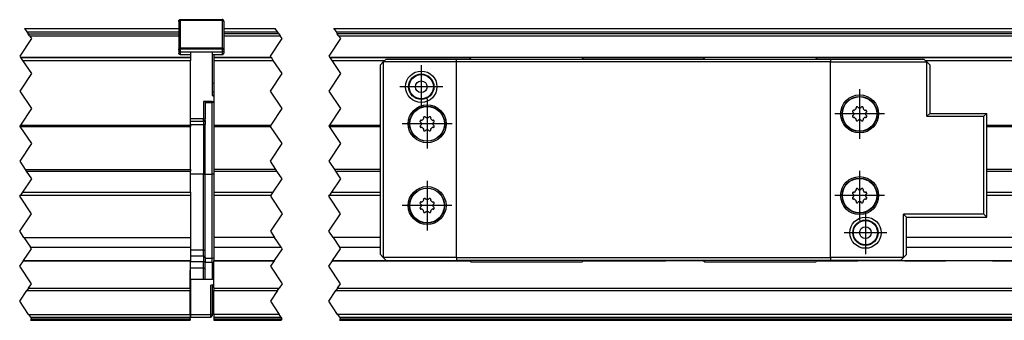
# Model space of a CAD drawing. Header units: inches. Extents: x -381 to 20045, y -418 to 176.
# Tile 12 of 38: x 126 to 295, y -16 to 35. Entities that reach past the tile are written whole.
import ezdxf

# ---------------------------------------------------------------- set-up
doc = ezdxf.new("R2010")
doc.units = ezdxf.units.IN
doc.linetypes.add('DASHED', pattern=[15, 7, -8])
doc.linetypes.add('DOT_CENTER', pattern=[14, 12, -1, 0, -1])
doc.layers.add('1', color=7, linetype='Continuous')

# ---------------------------------------------------------------- blocks, each defined once
blk = doc.blocks.new('CABEZA_2__37', base_point=(187.8, -6.02))
at = {"color": 7, "linetype": 'Continuous'}
for p, q in [((188.3, 28.23), (188.8, 28.73)), ((188.8, 28.73), (200.81, 28.73)), ((200.81, 28.23), (200.81, 28.73)), ((200.81, 28.73), (264.8, 28.73)), ((203.31, 28.98), (203.06, 28.73)), ((222.31, 28.98), (203.31, 28.98)), ((222.56, 28.73), (222.31, 28.98)), ((243.31, 28.98), (243.06, 28.73)), ((262.31, 28.98), (243.31, 28.98)), ((262.56, 28.73), (262.31, 28.98)), ((264.8, 28.73), (264.8, 28.23)), ((264.8, 28.73), (280.81, 28.73)), ((280.81, 28.73), (281.31, 28.23)), ((187.8, 27.73), (188.3, 28.23)), ((187.8, -4.77), (187.8, 27.73)), ((200.81, 28.23), (188.3, 28.23)), ((188.3, 28.23), (188.3, -5.27)), ((264.8, 28.23), (200.81, 28.23)), ((200.81, -5.27), (200.81, 28.23)), ((264.8, 28.23), (281.31, 28.23)), ((264.8, -5.27), (264.8, 28.23)), ((281.81, 27.73), (281.31, 28.23)), ((281.31, 18.91), (281.31, 28.23)), ((281.81, 27.73), (281.81, 19.41)), ((269.2, 20.42), (269.19, 20.35)), ((269.22, 20.25), (269.19, 20.35)), ((269.19, 20.18), (269.21, 20.22)), ((269.21, 20.45), (269.2, 20.42)), ((269.22, 20.47), (269.21, 20.45)), ((269.21, 20.22), (269.22, 20.23)), ((269.23, 20.48), (269.22, 20.47)), ((269.22, 20.23), (269.22, 20.25)), ((269.25, 20.5), (269.23, 20.48)), ((269.28, 20.52), (269.25, 20.5)), ((269.36, 20.55), (269.33, 20.54)), ((269.39, 20.55), (269.36, 20.55)), ((269.43, 20.54), (269.39, 20.55)), ((269.45, 20.54), (269.43, 20.54)), ((269.46, 20.53), (269.45, 20.54)), ((269.52, 20.48), (269.46, 20.53)), ((269.52, 20.48), (269.57, 20.4)), ((269.57, 20.4), (269.64, 20.36)), ((269.97, 20.36), (270.04, 20.4)), ((270.04, 20.4), (270.09, 20.48)), ((270.15, 20.53), (270.09, 20.48)), ((270.16, 20.54), (270.15, 20.53)), ((270.17, 20.54), (270.16, 20.54)), ((270.2, 20.55), (270.17, 20.54)), ((270.22, 20.55), (270.2, 20.55)), ((270.24, 20.55), (270.22, 20.55)), ((270.27, 20.54), (270.24, 20.55)), ((270.35, 20.5), (270.33, 20.52)), ((270.37, 20.48), (270.35, 20.5)), ((270.4, 20.46), (270.37, 20.48)), ((270.42, 20.35), (270.39, 20.25)), ((270.39, 20.25), (270.39, 20.23)), ((270.39, 20.23), (270.39, 20.22)), ((270.39, 20.22), (270.42, 20.18)), ((270.41, 20.44), (270.4, 20.46)), ((270.41, 20.42), (270.41, 20.44)), ((270.42, 20.35), (270.41, 20.42)), ((195.2, 18.72), (195.19, 18.65)), ((195.22, 18.55), (195.19, 18.65)), ((195.21, 18.75), (195.2, 18.72)), ((195.22, 18.77), (195.21, 18.75)), ((195.23, 18.78), (195.22, 18.77)), ((195.22, 18.53), (195.22, 18.55)), ((195.22, 18.52), (195.22, 18.53)), ((195.25, 18.8), (195.23, 18.78)), ((195.28, 18.82), (195.25, 18.8)), ((195.36, 18.85), (195.34, 18.84)), ((195.39, 18.85), (195.36, 18.85)), ((195.43, 18.84), (195.39, 18.85)), ((195.45, 18.84), (195.43, 18.84)), ((195.46, 18.83), (195.45, 18.84)), ((195.52, 18.78), (195.46, 18.83)), ((195.52, 18.78), (195.57, 18.7)), ((195.57, 18.7), (195.64, 18.66)), ((195.97, 18.66), (196.04, 18.7)), ((196.04, 18.7), (196.09, 18.78)), ((196.15, 18.83), (196.09, 18.78)), ((196.16, 18.84), (196.15, 18.83)), ((196.17, 18.84), (196.16, 18.84)), ((196.2, 18.85), (196.17, 18.84)), ((196.22, 18.85), (196.2, 18.85)), ((196.24, 18.85), (196.22, 18.85)), ((196.28, 18.84), (196.24, 18.85)), ((196.35, 18.8), (196.33, 18.82)), ((196.38, 18.78), (196.35, 18.8)), ((196.4, 18.76), (196.38, 18.78)), ((196.42, 18.65), (196.39, 18.55)), ((196.39, 18.55), (196.39, 18.53)), ((196.39, 18.53), (196.39, 18.52)), ((196.41, 18.74), (196.4, 18.76)), ((196.41, 18.72), (196.41, 18.74)), ((196.42, 18.65), (196.41, 18.72)), ((268.59, 19.8), (268.58, 19.76)), ((268.58, 19.76), (268.58, 19.74)), ((268.58, 19.74), (268.58, 19.72)), ((268.58, 19.72), (268.59, 19.7)), ((268.59, 18.95), (268.58, 18.91)), ((268.58, 18.91), (268.58, 18.88)), ((268.58, 18.88), (268.59, 18.86)), ((268.59, 19.7), (268.59, 19.68)), ((268.59, 19.68), (268.6, 19.67)), ((268.6, 18.98), (268.59, 18.97)), ((268.59, 18.97), (268.59, 18.95)), ((268.6, 19.67), (268.65, 19.62)), ((268.65, 19.04), (268.6, 18.98)), ((268.63, 19.88), (268.62, 19.85)), ((268.62, 18.8), (268.64, 18.77)), ((268.65, 19.9), (268.63, 19.88)), ((268.64, 18.77), (268.65, 18.76)), ((268.68, 19.92), (268.65, 19.9)), ((268.74, 19.56), (268.65, 19.62)), ((268.65, 19.04), (268.74, 19.09)), ((268.65, 18.76), (268.66, 18.74)), ((268.66, 18.74), (268.69, 18.73)), ((268.69, 19.93), (268.68, 19.92)), ((268.71, 19.94), (268.69, 19.93)), ((268.69, 18.73), (268.71, 18.72)), ((268.78, 19.94), (268.71, 19.94)), ((268.71, 18.72), (268.78, 18.72)), ((268.77, 19.5), (268.74, 19.56)), ((268.74, 19.09), (268.77, 19.15)), ((268.77, 19.49), (268.77, 19.5)), ((268.77, 19.15), (268.77, 19.16)), ((268.78, 19.94), (268.88, 19.92)), ((268.88, 18.74), (268.78, 18.72)), ((268.88, 19.92), (268.95, 19.94)), ((268.95, 18.71), (268.88, 18.74)), ((270.65, 19.94), (270.73, 19.92)), ((270.73, 18.74), (270.65, 18.71)), ((270.73, 19.92), (270.82, 19.94)), ((270.82, 18.72), (270.73, 18.74)), ((270.9, 19.93), (270.82, 19.94)), ((270.82, 18.72), (270.9, 18.72)), ((270.87, 19.56), (270.84, 19.5)), ((270.84, 19.5), (270.84, 19.49)), ((270.84, 19.16), (270.84, 19.15)), ((270.84, 19.15), (270.87, 19.09)), ((270.96, 19.62), (270.87, 19.56)), ((270.87, 19.09), (270.96, 19.04)), ((270.92, 19.93), (270.9, 19.93)), ((270.9, 18.72), (270.91, 18.72)), ((270.91, 18.72), (270.93, 18.73)), ((270.95, 19.91), (270.92, 19.93)), ((270.93, 18.73), (270.96, 18.76)), ((270.96, 19.9), (270.95, 19.91)), ((270.97, 19.89), (270.96, 19.9)), ((270.96, 19.62), (271.01, 19.67)), ((271.01, 18.98), (270.96, 19.04)), ((270.96, 18.76), (270.98, 18.78)), ((270.99, 19.85), (270.97, 19.89)), ((270.98, 18.78), (270.99, 18.8)), ((271.01, 19.67), (271.02, 19.68)), ((271.02, 18.97), (271.01, 18.98)), ((271.02, 19.77), (271.02, 19.8)), ((271.03, 19.74), (271.02, 19.77)), ((271.02, 19.7), (271.03, 19.74)), ((271.02, 19.68), (271.02, 19.7)), ((271.02, 18.96), (271.02, 18.97)), ((271.02, 18.93), (271.02, 18.96)), ((271.03, 18.91), (271.02, 18.93)), ((271.02, 18.86), (271.03, 18.89)), ((271.03, 18.89), (271.03, 18.91)), ((281.81, 19.41), (281.31, 18.91)), ((281.31, 18.91), (291.05, 18.91)), ((281.81, 19.41), (291.55, 19.41)), ((291.55, 19.41), (291.05, 18.91)), ((291.05, 2.14), (291.05, 18.91)), ((291.55, 1.64), (291.55, 19.41)), ((194.59, 18.1), (194.58, 18.06)), ((194.58, 18.06), (194.58, 18.04)), ((194.58, 18.04), (194.58, 18.02)), ((194.58, 18.02), (194.59, 17.99)), ((194.59, 17.25), (194.58, 17.21)), ((194.58, 17.21), (194.59, 17.18)), ((194.59, 17.99), (194.59, 17.98)), ((194.59, 17.98), (194.6, 17.97)), ((194.6, 17.28), (194.59, 17.27)), ((194.59, 17.27), (194.59, 17.25)), ((194.59, 17.18), (194.59, 17.16)), ((194.6, 17.97), (194.65, 17.92)), ((194.65, 17.34), (194.6, 17.28)), ((194.63, 18.18), (194.62, 18.15)), ((194.62, 17.1), (194.64, 17.07)), ((194.65, 18.2), (194.63, 18.18)), ((194.64, 17.07), (194.65, 17.06)), ((194.68, 18.22), (194.65, 18.2)), ((194.74, 17.86), (194.65, 17.92)), ((194.65, 17.34), (194.74, 17.39)), ((194.65, 17.06), (194.66, 17.04)), ((194.66, 17.04), (194.69, 17.03)), ((194.7, 18.23), (194.68, 18.22)), ((194.69, 17.03), (194.71, 17.02)), ((194.71, 18.24), (194.7, 18.23)), ((194.79, 18.24), (194.71, 18.24)), ((194.71, 17.02), (194.79, 17.02)), ((194.77, 17.8), (194.74, 17.86)), ((194.74, 17.39), (194.77, 17.45)), ((194.77, 17.79), (194.77, 17.8)), ((194.77, 17.45), (194.77, 17.46)), ((194.79, 18.24), (194.88, 18.22)), ((194.88, 17.04), (194.79, 17.02)), ((194.88, 18.22), (194.96, 18.24)), ((194.96, 17.01), (194.88, 17.04)), ((195.19, 18.48), (195.22, 18.52)), ((196.39, 18.52), (196.42, 18.48)), ((196.66, 18.24), (196.73, 18.22)), ((196.73, 17.04), (196.66, 17.01)), ((196.73, 18.22), (196.82, 18.24)), ((196.82, 17.02), (196.73, 17.04)), ((196.9, 18.23), (196.82, 18.24)), ((196.82, 17.02), (196.9, 17.02)), ((196.87, 17.86), (196.84, 17.8)), ((196.84, 17.8), (196.84, 17.79)), ((196.84, 17.46), (196.84, 17.45)), ((196.84, 17.45), (196.87, 17.39)), ((196.96, 17.92), (196.87, 17.86)), ((196.87, 17.39), (196.96, 17.34)), ((196.92, 18.23), (196.9, 18.23)), ((196.9, 17.02), (196.91, 17.02)), ((196.91, 17.02), (196.93, 17.03)), ((196.95, 18.21), (196.92, 18.23)), ((196.93, 17.03), (196.96, 17.06)), ((196.96, 18.2), (196.95, 18.21)), ((196.97, 18.19), (196.96, 18.2)), ((196.96, 17.92), (197.01, 17.97)), ((197.01, 17.28), (196.96, 17.34)), ((196.96, 17.06), (196.98, 17.08)), ((196.99, 18.15), (196.97, 18.19)), ((196.98, 17.08), (196.99, 17.1)), ((197.01, 17.97), (197.02, 17.98)), ((197.02, 17.27), (197.01, 17.28)), ((197.03, 18.07), (197.02, 18.1)), ((197.02, 18), (197.03, 18.04)), ((197.02, 17.98), (197.02, 18)), ((197.02, 17.26), (197.02, 17.27)), ((197.03, 17.23), (197.02, 17.26)), ((197.02, 17.16), (197.03, 17.19)), ((197.03, 18.04), (197.03, 18.07)), ((197.03, 17.21), (197.03, 17.23)), ((197.03, 17.19), (197.03, 17.21)), ((269.21, 18.44), (269.19, 18.48)), ((269.19, 18.31), (269.22, 18.4)), ((269.19, 18.31), (269.2, 18.23)), ((269.2, 18.23), (269.2, 18.22)), ((269.2, 18.22), (269.21, 18.2)), ((269.22, 18.42), (269.21, 18.44)), ((269.21, 18.2), (269.23, 18.17)), ((269.22, 18.4), (269.22, 18.42)), ((269.23, 18.17), (269.26, 18.15)), ((269.26, 18.15), (269.28, 18.14)), ((269.33, 18.11), (269.37, 18.11)), ((269.37, 18.11), (269.39, 18.1)), ((269.39, 18.1), (269.41, 18.11)), ((269.41, 18.11), (269.44, 18.11)), ((269.44, 18.11), (269.45, 18.12)), ((269.45, 18.12), (269.46, 18.12)), ((269.46, 18.12), (269.52, 18.17)), ((269.57, 18.26), (269.52, 18.17)), ((269.64, 18.29), (269.57, 18.26)), ((270.04, 18.26), (269.97, 18.29)), ((270.09, 18.17), (270.04, 18.26)), ((270.09, 18.17), (270.15, 18.12)), ((270.15, 18.12), (270.16, 18.12)), ((270.16, 18.12), (270.18, 18.11)), ((270.18, 18.11), (270.22, 18.1)), ((270.22, 18.1), (270.25, 18.11)), ((270.25, 18.11), (270.27, 18.11)), ((270.33, 18.14), (270.36, 18.16)), ((270.36, 18.16), (270.37, 18.17)), ((270.37, 18.17), (270.39, 18.19)), ((270.42, 18.48), (270.39, 18.44)), ((270.39, 18.44), (270.39, 18.42)), ((270.39, 18.42), (270.39, 18.4)), ((270.39, 18.4), (270.42, 18.31)), ((270.39, 18.19), (270.4, 18.21)), ((270.4, 18.21), (270.41, 18.23)), ((270.41, 18.23), (270.42, 18.31)), ((195.22, 16.74), (195.19, 16.78)), ((195.19, 16.61), (195.22, 16.7)), ((195.19, 16.61), (195.2, 16.53)), ((195.2, 16.53), (195.2, 16.52)), ((195.2, 16.52), (195.21, 16.5)), ((195.21, 16.5), (195.23, 16.47)), ((195.22, 16.72), (195.22, 16.74)), ((195.22, 16.7), (195.22, 16.72)), ((195.23, 16.47), (195.26, 16.45)), ((195.26, 16.45), (195.28, 16.44)), ((195.34, 16.41), (195.37, 16.41)), ((195.37, 16.41), (195.39, 16.4)), ((195.39, 16.4), (195.41, 16.41)), ((195.41, 16.41), (195.44, 16.41)), ((195.44, 16.41), (195.45, 16.42)), ((195.45, 16.42), (195.46, 16.42)), ((195.46, 16.42), (195.52, 16.47)), ((195.57, 16.56), (195.52, 16.47)), ((195.64, 16.59), (195.57, 16.56)), ((196.04, 16.56), (195.97, 16.59)), ((196.09, 16.47), (196.04, 16.56)), ((196.09, 16.47), (196.15, 16.42)), ((196.15, 16.42), (196.16, 16.42)), ((196.16, 16.42), (196.18, 16.41)), ((196.18, 16.41), (196.22, 16.4)), ((196.22, 16.4), (196.25, 16.41)), ((196.25, 16.41), (196.28, 16.41)), ((196.33, 16.44), (196.36, 16.46)), ((196.36, 16.46), (196.38, 16.47)), ((196.38, 16.47), (196.39, 16.49)), ((196.42, 16.78), (196.39, 16.74)), ((196.39, 16.74), (196.39, 16.72)), ((196.39, 16.72), (196.39, 16.7)), ((196.39, 16.7), (196.42, 16.61)), ((196.39, 16.49), (196.4, 16.51)), ((196.4, 16.51), (196.41, 16.53)), ((196.41, 16.53), (196.42, 16.61)), ((268.59, 5.8), (268.58, 5.76)), ((268.58, 5.76), (268.58, 5.74)), ((268.58, 5.74), (268.58, 5.72)), ((268.58, 5.72), (268.59, 5.7)), ((268.59, 5.7), (268.59, 5.68)), ((268.59, 5.68), (268.6, 5.67)), ((268.6, 5.67), (268.65, 5.62)), ((268.63, 5.88), (268.62, 5.85)), ((268.65, 5.9), (268.63, 5.88)), ((268.68, 5.92), (268.65, 5.9)), ((268.74, 5.56), (268.65, 5.62)), ((268.65, 5.04), (268.74, 5.09)), ((268.69, 5.93), (268.68, 5.92)), ((268.71, 5.94), (268.69, 5.93)), ((268.78, 5.94), (268.71, 5.94)), ((268.77, 5.5), (268.74, 5.56)), ((268.74, 5.09), (268.77, 5.15)), ((268.77, 5.49), (268.77, 5.5)), ((268.77, 5.15), (268.77, 5.16)), ((268.78, 5.94), (268.88, 5.92)), ((268.88, 5.92), (268.95, 5.94)), ((269.2, 6.42), (269.19, 6.35)), ((269.22, 6.25), (269.19, 6.35)), ((269.19, 6.18), (269.21, 6.22)), ((269.21, 6.45), (269.2, 6.42)), ((269.22, 6.47), (269.21, 6.45)), ((269.21, 6.22), (269.22, 6.23)), ((269.23, 6.48), (269.22, 6.47)), ((269.22, 6.23), (269.22, 6.25)), ((269.25, 6.5), (269.23, 6.48)), ((269.28, 6.52), (269.25, 6.5)), ((269.36, 6.55), (269.33, 6.54)), ((269.39, 6.55), (269.36, 6.55)), ((269.43, 6.54), (269.39, 6.55)), ((269.45, 6.54), (269.43, 6.54)), ((269.46, 6.53), (269.45, 6.54)), ((269.52, 6.48), (269.46, 6.53)), ((269.52, 6.48), (269.57, 6.4)), ((269.57, 6.4), (269.64, 6.36)), ((269.97, 6.36), (270.04, 6.4)), ((270.04, 6.4), (270.09, 6.48)), ((270.15, 6.53), (270.09, 6.48)), ((270.16, 6.54), (270.15, 6.53)), ((270.17, 6.54), (270.16, 6.54)), ((270.2, 6.55), (270.17, 6.54)), ((270.22, 6.55), (270.2, 6.55)), ((270.24, 6.55), (270.22, 6.55)), ((270.27, 6.54), (270.24, 6.55)), ((270.35, 6.5), (270.33, 6.52)), ((270.37, 6.48), (270.35, 6.5)), ((270.4, 6.46), (270.37, 6.48)), ((270.42, 6.35), (270.39, 6.25)), ((270.39, 6.25), (270.39, 6.23)), ((270.39, 6.23), (270.39, 6.22)), ((270.39, 6.22), (270.42, 6.18)), ((270.41, 6.44), (270.4, 6.46)), ((270.41, 6.42), (270.41, 6.44)), ((270.42, 6.35), (270.41, 6.42)), ((270.65, 5.94), (270.73, 5.92)), ((270.73, 5.92), (270.82, 5.94)), ((270.9, 5.93), (270.82, 5.94)), ((270.87, 5.56), (270.84, 5.5)), ((270.84, 5.5), (270.84, 5.49)), ((270.84, 5.16), (270.84, 5.15)), ((270.84, 5.15), (270.87, 5.09)), ((270.96, 5.62), (270.87, 5.56)), ((270.87, 5.09), (270.96, 5.04)), ((270.92, 5.93), (270.9, 5.93)), ((270.95, 5.91), (270.92, 5.93)), ((270.96, 5.9), (270.95, 5.91)), ((270.97, 5.89), (270.96, 5.9)), ((270.96, 5.62), (271.01, 5.67)), ((270.99, 5.85), (270.97, 5.89)), ((271.01, 5.67), (271.02, 5.68)), ((271.02, 5.77), (271.02, 5.8)), ((271.03, 5.74), (271.02, 5.77)), ((271.02, 5.7), (271.03, 5.74)), ((271.02, 5.68), (271.02, 5.7)), ((194.59, 4.1), (194.58, 4.06)), ((194.58, 4.06), (194.58, 4.04)), ((194.58, 4.04), (194.58, 4.02)), ((194.58, 4.02), (194.59, 3.99)), ((194.59, 3.99), (194.59, 3.98)), ((194.59, 3.98), (194.6, 3.97)), ((194.6, 3.97), (194.65, 3.92)), ((194.63, 4.18), (194.62, 4.15)), ((194.65, 4.2), (194.63, 4.18)), ((194.68, 4.22), (194.65, 4.2)), ((194.74, 3.86), (194.65, 3.92)), ((194.65, 3.34), (194.74, 3.39)), ((194.69, 4.23), (194.68, 4.22)), ((194.71, 4.24), (194.69, 4.23)), ((194.78, 4.24), (194.71, 4.24)), ((194.77, 3.8), (194.74, 3.86)), ((194.74, 3.39), (194.77, 3.45)), ((194.77, 3.79), (194.77, 3.8)), ((194.77, 3.45), (194.77, 3.46)), ((194.78, 4.24), (194.88, 4.22)), ((194.88, 4.22), (194.95, 4.24)), ((195.2, 4.72), (195.19, 4.65)), ((195.22, 4.55), (195.19, 4.65)), ((195.19, 4.48), (195.21, 4.52)), ((195.21, 4.75), (195.2, 4.72)), ((195.22, 4.77), (195.21, 4.75)), ((195.21, 4.52), (195.22, 4.53)), ((195.23, 4.78), (195.22, 4.77)), ((195.22, 4.53), (195.22, 4.55)), ((195.25, 4.8), (195.23, 4.78)), ((195.28, 4.82), (195.25, 4.8)), ((195.36, 4.85), (195.33, 4.84)), ((195.39, 4.85), (195.36, 4.85)), ((195.43, 4.84), (195.39, 4.85)), ((195.45, 4.84), (195.43, 4.84)), ((195.46, 4.83), (195.45, 4.84)), ((195.52, 4.78), (195.46, 4.83)), ((195.52, 4.78), (195.57, 4.7)), ((195.57, 4.7), (195.64, 4.66)), ((195.97, 4.66), (196.04, 4.7)), ((196.04, 4.7), (196.09, 4.78)), ((196.15, 4.83), (196.09, 4.78)), ((196.16, 4.84), (196.15, 4.83)), ((196.17, 4.84), (196.16, 4.84)), ((196.2, 4.85), (196.17, 4.84)), ((196.22, 4.85), (196.2, 4.85)), ((196.24, 4.85), (196.22, 4.85)), ((196.27, 4.84), (196.24, 4.85)), ((196.35, 4.8), (196.33, 4.82)), ((196.37, 4.78), (196.35, 4.8)), ((196.4, 4.76), (196.37, 4.78)), ((196.42, 4.65), (196.39, 4.55)), ((196.39, 4.55), (196.39, 4.53)), ((196.39, 4.53), (196.39, 4.52)), ((196.39, 4.52), (196.42, 4.48)), ((196.41, 4.74), (196.4, 4.76)), ((196.41, 4.72), (196.41, 4.74)), ((196.42, 4.65), (196.41, 4.72)), ((196.65, 4.24), (196.73, 4.22)), ((196.73, 4.22), (196.82, 4.24)), ((196.9, 4.23), (196.82, 4.24)), ((196.87, 3.86), (196.84, 3.8)), ((196.84, 3.8), (196.84, 3.79)), ((196.84, 3.46), (196.84, 3.45)), ((196.84, 3.45), (196.87, 3.39)), ((196.96, 3.92), (196.87, 3.86)), ((196.87, 3.39), (196.96, 3.34)), ((196.92, 4.23), (196.9, 4.23)), ((196.95, 4.21), (196.92, 4.23)), ((196.96, 4.2), (196.95, 4.21)), ((196.97, 4.19), (196.96, 4.2)), ((196.96, 3.92), (197.01, 3.97)), ((196.99, 4.15), (196.97, 4.19)), ((197.01, 3.97), (197.02, 3.98)), ((197.02, 4.07), (197.02, 4.1)), ((197.03, 4.04), (197.02, 4.07)), ((197.02, 4), (197.03, 4.04)), ((197.02, 3.98), (197.02, 4)), ((268.59, 4.95), (268.58, 4.91)), ((268.58, 4.91), (268.58, 4.88)), ((268.58, 4.88), (268.59, 4.86)), ((268.6, 4.98), (268.59, 4.97)), ((268.59, 4.97), (268.59, 4.95)), ((268.65, 5.04), (268.6, 4.98)), ((268.62, 4.8), (268.64, 4.77)), ((268.64, 4.77), (268.65, 4.76)), ((268.65, 4.76), (268.66, 4.74)), ((268.66, 4.74), (268.69, 4.73)), ((268.69, 4.73), (268.71, 4.72)), ((268.71, 4.72), (268.78, 4.72)), ((268.88, 4.74), (268.78, 4.72)), ((268.95, 4.71), (268.88, 4.74)), ((269.21, 4.44), (269.19, 4.48)), ((269.19, 4.31), (269.22, 4.4)), ((269.19, 4.31), (269.2, 4.23)), ((269.2, 4.23), (269.2, 4.22)), ((269.2, 4.22), (269.21, 4.2)), ((269.22, 4.42), (269.21, 4.44)), ((269.21, 4.2), (269.23, 4.17)), ((269.22, 4.4), (269.22, 4.42)), ((269.23, 4.17), (269.26, 4.15)), ((269.26, 4.15), (269.28, 4.14)), ((269.33, 4.11), (269.37, 4.11)), ((269.37, 4.11), (269.39, 4.1)), ((269.39, 4.1), (269.41, 4.11)), ((269.41, 4.11), (269.44, 4.11)), ((269.44, 4.11), (269.45, 4.12)), ((269.45, 4.12), (269.46, 4.12)), ((269.46, 4.12), (269.52, 4.17)), ((269.57, 4.26), (269.52, 4.17)), ((269.64, 4.29), (269.57, 4.26)), ((270.04, 4.26), (269.97, 4.29)), ((270.09, 4.17), (270.04, 4.26)), ((270.09, 4.17), (270.15, 4.12)), ((270.15, 4.12), (270.16, 4.12)), ((270.16, 4.12), (270.18, 4.11)), ((270.18, 4.11), (270.22, 4.1)), ((270.22, 4.1), (270.25, 4.11)), ((270.25, 4.11), (270.27, 4.11)), ((270.33, 4.14), (270.36, 4.16)), ((270.36, 4.16), (270.37, 4.17)), ((270.37, 4.17), (270.39, 4.19)), ((270.42, 4.48), (270.39, 4.44)), ((270.39, 4.44), (270.39, 4.42)), ((270.39, 4.42), (270.39, 4.4)), ((270.39, 4.4), (270.42, 4.31)), ((270.39, 4.19), (270.4, 4.21)), ((270.4, 4.21), (270.41, 4.23)), ((270.41, 4.23), (270.42, 4.31)), ((270.73, 4.74), (270.65, 4.71)), ((270.82, 4.72), (270.73, 4.74)), ((270.82, 4.72), (270.9, 4.72)), ((270.9, 4.72), (270.91, 4.72)), ((270.91, 4.72), (270.93, 4.73)), ((270.93, 4.73), (270.96, 4.76)), ((271.01, 4.98), (270.96, 5.04)), ((270.96, 4.76), (270.98, 4.78)), ((270.98, 4.78), (270.99, 4.8)), ((271.02, 4.97), (271.01, 4.98)), ((271.02, 4.96), (271.02, 4.97)), ((271.02, 4.93), (271.02, 4.96)), ((271.03, 4.91), (271.02, 4.93)), ((271.02, 4.86), (271.03, 4.89)), ((271.03, 4.89), (271.03, 4.91)), ((194.59, 3.25), (194.58, 3.21)), ((194.58, 3.21), (194.58, 3.18)), ((194.58, 3.18), (194.59, 3.16)), ((194.6, 3.28), (194.59, 3.27)), ((194.59, 3.27), (194.59, 3.25)), ((194.65, 3.34), (194.6, 3.28)), ((194.62, 3.1), (194.64, 3.07)), ((194.64, 3.07), (194.65, 3.06)), ((194.65, 3.06), (194.66, 3.04)), ((194.66, 3.04), (194.69, 3.03)), ((194.69, 3.03), (194.71, 3.02)), ((194.71, 3.02), (194.78, 3.02)), ((194.88, 3.04), (194.78, 3.02)), ((194.95, 3.01), (194.88, 3.04)), ((195.21, 2.74), (195.19, 2.78)), ((195.19, 2.61), (195.22, 2.7)), ((195.19, 2.61), (195.2, 2.53)), ((195.2, 2.53), (195.2, 2.52)), ((195.2, 2.52), (195.21, 2.5)), ((195.22, 2.72), (195.21, 2.74)), ((195.21, 2.5), (195.23, 2.47)), ((195.22, 2.7), (195.22, 2.72)), ((195.23, 2.47), (195.26, 2.45)), ((195.26, 2.45), (195.28, 2.44)), ((195.33, 2.41), (195.37, 2.41)), ((195.37, 2.41), (195.39, 2.4)), ((195.39, 2.4), (195.41, 2.41)), ((195.41, 2.41), (195.44, 2.41)), ((195.44, 2.41), (195.45, 2.42)), ((195.45, 2.42), (195.46, 2.42)), ((195.46, 2.42), (195.52, 2.47)), ((195.57, 2.56), (195.52, 2.47)), ((195.64, 2.59), (195.57, 2.56)), ((196.04, 2.56), (195.97, 2.59)), ((196.09, 2.47), (196.04, 2.56)), ((196.09, 2.47), (196.15, 2.42)), ((196.15, 2.42), (196.16, 2.42)), ((196.16, 2.42), (196.18, 2.41)), ((196.18, 2.41), (196.22, 2.4)), ((196.22, 2.4), (196.25, 2.41)), ((196.25, 2.41), (196.27, 2.41)), ((196.33, 2.44), (196.36, 2.46)), ((196.36, 2.46), (196.37, 2.47)), ((196.37, 2.47), (196.39, 2.49)), ((196.42, 2.78), (196.39, 2.74)), ((196.39, 2.74), (196.39, 2.72)), ((196.39, 2.72), (196.39, 2.7)), ((196.39, 2.7), (196.42, 2.61)), ((196.39, 2.49), (196.4, 2.51)), ((196.4, 2.51), (196.41, 2.53)), ((196.41, 2.53), (196.42, 2.61)), ((196.73, 3.04), (196.65, 3.01)), ((196.82, 3.02), (196.73, 3.04)), ((196.82, 3.02), (196.9, 3.02)), ((196.9, 3.02), (196.91, 3.02)), ((196.91, 3.02), (196.93, 3.03)), ((196.93, 3.03), (196.96, 3.06)), ((197.01, 3.28), (196.96, 3.34)), ((196.96, 3.06), (196.98, 3.08)), ((196.98, 3.08), (196.99, 3.1)), ((197.02, 3.27), (197.01, 3.28)), ((197.02, 3.26), (197.02, 3.27)), ((197.02, 3.23), (197.02, 3.26)), ((197.03, 3.21), (197.02, 3.23)), ((197.02, 3.16), (197.03, 3.19)), ((197.03, 3.19), (197.03, 3.21)), ((277.3, 2.14), (277.8, 1.64)), ((277.3, -5.27), (277.3, 2.14)), ((291.05, 2.14), (277.3, 2.14)), ((291.55, 1.64), (291.05, 2.14)), ((277.8, -4.77), (277.8, 1.64)), ((277.81, -4.52), (277.8, 1.64)), ((277.8, 1.64), (291.55, 1.64)), ((188.3, -5.27), (187.8, -4.77)), ((277.3, -5.27), (277.8, -4.77)), ((188.3, -5.27), (188.8, -5.77)), ((200.81, -5.27), (188.3, -5.27)), ((188.8, -5.77), (200.81, -5.77)), ((200.81, -5.27), (200.81, -5.77)), ((200.81, -5.27), (264.8, -5.27)), ((264.8, -5.77), (200.81, -5.77)), ((203.06, -5.77), (203.31, -6.02)), ((203.31, -6.02), (222.31, -6.02)), ((222.31, -6.02), (222.56, -5.77)), ((243.06, -5.77), (243.31, -6.02)), ((243.31, -6.02), (262.31, -6.02)), ((262.56, -5.77), (262.31, -6.02)), ((264.8, -5.27), (264.8, -5.77)), ((277.3, -5.27), (264.8, -5.27)), ((276.8, -5.77), (264.8, -5.77)), ((277.3, -5.27), (276.8, -5.77))]:
    blk.add_line(p, q, dxfattribs=at)
for centre, radius in [((194.8, 23.98), 2.68), ((194.8, 23.98), 2.17), ((194.8, 23.98), 2.07), ((194.8, 23.98), 1), ((269.8, 19.33), 3.25), ((269.8, 19.33), 3), ((269.8, 19.33), 2.95), ((195.81, 17.63), 3.25), ((195.81, 17.63), 3), ((195.81, 17.63), 2.95), ((269.8, 5.33), 3.25), ((195.8, 3.63), 3.25), ((269.8, 5.33), 3), ((269.8, 5.33), 2.95), ((195.8, 3.63), 3), ((195.8, 3.63), 2.95), ((270.8, -1.02), 2.68), ((270.8, -1.02), 2.17), ((270.8, -1.02), 2.07), ((270.8, -1.02), 1)]:
    blk.add_circle(centre, radius, dxfattribs=at)
for centre, radius, start, end in [((269.8, 19.33), 1.3, 111.1794, 113.8206), ((269.8, 19.33), 1.05, 80.9522, 99.0478), ((269.8, 19.33), 1.3, 66.1794, 68.8206), ((195.81, 17.63), 1.3, 111.1794, 113.8206), ((195.81, 17.63), 1.05, 80.9522, 99.0478), ((195.81, 17.63), 1.3, 66.1794, 68.8206), ((269.8, 19.33), 1.3, 156.1794, 158.8206), ((269.8, 19.33), 1.3, 201.1794, 203.8206), ((269.8, 19.33), 1.05, 170.9522, 189.0478), ((269.8, 19.33), 1.05, 125.9522, 144.0478), ((269.8, 19.33), 1.05, 215.9522, 234.0478), ((269.8, 19.33), 1.05, 35.9522, 54.0478), ((269.8, 19.33), 1.05, 305.9522, 324.0478), ((269.8, 19.33), 1.05, 350.9522, 9.0478), ((269.8, 19.33), 1.3, 21.1794, 23.8206), ((269.8, 19.33), 1.3, 336.1794, 338.8206), ((195.81, 17.63), 1.3, 156.1794, 158.8206), ((195.81, 17.63), 1.3, 201.1794, 203.8206), ((195.81, 17.63), 1.05, 170.9522, 189.0478), ((195.81, 17.63), 1.05, 125.9522, 144.0478), ((195.81, 17.63), 1.05, 215.9522, 234.0478), ((195.81, 17.63), 1.05, 35.9522, 54.0478), ((195.81, 17.63), 1.05, 305.9522, 324.0478), ((195.81, 17.63), 1.05, 350.9522, 9.0478), ((195.81, 17.63), 1.3, 21.1794, 23.8206), ((195.81, 17.63), 1.3, 336.1794, 338.8206), ((269.8, 19.33), 1.3, 246.1794, 248.8206), ((269.8, 19.33), 1.05, 260.9522, 279.0478), ((269.8, 19.33), 1.3, 291.1794, 293.8206), ((195.81, 17.63), 1.3, 246.1794, 248.8206), ((195.81, 17.63), 1.05, 260.9522, 279.0478), ((195.81, 17.63), 1.3, 291.1794, 293.8206), ((269.8, 5.33), 1.3, 156.1794, 158.8206), ((269.8, 5.33), 1.05, 170.9522, 189.0478), ((269.8, 5.33), 1.05, 125.9522, 144.0478), ((269.8, 5.33), 1.3, 111.1794, 113.8206), ((269.8, 5.33), 1.05, 80.9522, 99.0478), ((269.8, 5.33), 1.3, 66.1794, 68.8206), ((269.8, 5.33), 1.05, 35.9522, 54.0478), ((269.8, 5.33), 1.05, 350.9522, 9.0478), ((269.8, 5.33), 1.3, 21.1794, 23.8206), ((195.8, 3.63), 1.3, 156.1794, 158.8206), ((195.8, 3.63), 1.05, 170.9522, 189.0478), ((195.8, 3.63), 1.05, 125.9522, 144.0478), ((195.8, 3.63), 1.3, 111.1794, 113.8206), ((195.8, 3.63), 1.05, 80.9522, 99.0478), ((195.8, 3.63), 1.3, 66.1794, 68.8206), ((195.8, 3.63), 1.05, 35.9522, 54.0478), ((195.8, 3.63), 1.05, 350.9522, 9.0478), ((195.8, 3.63), 1.3, 21.1794, 23.8206), ((269.8, 5.33), 1.3, 201.1794, 203.8206), ((269.8, 5.33), 1.05, 215.9522, 234.0478), ((269.8, 5.33), 1.3, 246.1794, 248.8206), ((269.8, 5.33), 1.05, 260.9522, 279.0478), ((269.8, 5.33), 1.3, 291.1794, 293.8206), ((269.8, 5.33), 1.05, 305.9522, 324.0478), ((269.8, 5.33), 1.3, 336.1794, 338.8206), ((195.8, 3.63), 1.3, 201.1794, 203.8206), ((195.8, 3.63), 1.05, 215.9522, 234.0478), ((195.8, 3.63), 1.3, 246.1794, 248.8206), ((195.8, 3.63), 1.05, 260.9522, 279.0478), ((195.8, 3.63), 1.3, 291.1794, 293.8206), ((195.8, 3.63), 1.05, 305.9522, 324.0478), ((195.8, 3.63), 1.3, 336.1794, 338.8206)]:
    blk.add_arc(centre, radius, start, end, dxfattribs=at)
at = {"layer": '1', "color": 2, "linetype": 'DOT_CENTER'}
for p, q in [((194.8, 27.66), (194.8, 20.3)), ((198.48, 23.98), (191.13, 23.98)), ((269.8, 23.58), (269.8, 15.08)), ((195.81, 21.88), (195.81, 13.38)), ((274.05, 19.33), (265.55, 19.33)), ((200.06, 17.63), (191.56, 17.63)), ((269.8, 9.58), (269.8, 1.08)), ((195.8, 7.88), (195.8, -0.62)), ((274.05, 5.33), (265.55, 5.33)), ((200.05, 3.63), (191.55, 3.63)), ((270.8, 2.65), (270.8, -4.7)), ((274.48, -1.02), (267.13, -1.02))]:
    blk.add_line(p, q, dxfattribs=at)
blk = doc.blocks.new('Modulos_intermedio__FL-14__11__38', base_point=(126.1, -16.02))
at = {"color": 7, "linetype": 'Continuous'}
for p, q in [((153.35, 35.36), (153.38, 35.4)), ((153.38, 35.4), (153.42, 35.44)), ((153.42, 35.44), (153.46, 35.46)), ((153.46, 35.46), (153.49, 35.47)), ((153.46, 35.37), (153.49, 35.38)), ((153.49, 35.47), (153.56, 35.48)), ((153.49, 35.38), (153.56, 35.39)), ((153.56, 35.48), (153.56, 35.39)), ((153.56, 35.48), (160.76, 35.48)), ((153.56, 35.39), (153.56, 30.57)), ((153.56, 35.39), (160.76, 35.39)), ((160.83, 35.47), (160.76, 35.48)), ((160.76, 35.48), (160.76, 35.39)), ((160.83, 35.38), (160.76, 35.39)), ((160.76, 35.39), (160.76, 30.57)), ((160.85, 35.46), (160.83, 35.47)), ((160.85, 35.37), (160.83, 35.38)), ((160.89, 35.44), (160.85, 35.46)), ((160.93, 35.4), (160.89, 35.44)), ((160.97, 35.36), (160.93, 35.4)), ((126.93, 33.98), (153.31, 33.98)), ((126.94, 33.96), (153.31, 33.96)), ((153.31, 35.23), (153.32, 35.3)), ((153.31, 35.23), (153.32, 35.24)), ((153.31, 35.16), (153.31, 35.23)), ((153.31, 35.23), (153.31, 35.16)), ((153.31, 35.16), (153.31, 30.34)), ((153.32, 35.32), (153.35, 35.36)), ((153.32, 35.3), (153.32, 35.32)), ((153.32, 35.24), (153.35, 35.29)), ((153.35, 35.29), (153.38, 35.32)), ((153.38, 35.32), (153.42, 35.35)), ((153.42, 35.35), (153.46, 35.37)), ((160.89, 35.35), (160.85, 35.37)), ((160.93, 35.32), (160.89, 35.35)), ((160.97, 35.29), (160.93, 35.32)), ((160.99, 35.32), (160.97, 35.36)), ((160.99, 35.24), (160.97, 35.29)), ((161, 35.3), (160.99, 35.32)), ((161.01, 35.23), (160.99, 35.24)), ((161.01, 35.23), (161, 35.3)), ((161.01, 35.16), (161.01, 35.23)), ((161.01, 35.23), (161.01, 35.16)), ((161.01, 35.16), (161.01, 30.34)), ((127.34, 33.36), (153.31, 33.36)), ((127.56, 33.03), (153.31, 33.03)), ((127.78, 32.71), (153.31, 32.71)), ((153.31, 30.34), (153.32, 30.4)), ((153.31, 30.34), (153.31, 30.23)), ((153.32, 30.42), (153.35, 30.46)), ((153.32, 30.4), (153.32, 30.42)), ((153.32, 30.32), (153.35, 30.36)), ((153.35, 30.46), (153.38, 30.5)), ((153.38, 30.4), (153.35, 30.36)), ((153.35, 30.36), (153.38, 30.4)), ((153.38, 30.5), (153.42, 30.53)), ((153.38, 30.4), (153.42, 30.44)), ((153.42, 30.53), (153.46, 30.55)), ((153.46, 30.46), (153.42, 30.44)), ((153.42, 30.44), (153.46, 30.46)), ((153.46, 30.55), (153.49, 30.56)), ((153.46, 30.46), (153.49, 30.47)), ((153.49, 30.56), (153.56, 30.57)), ((153.49, 30.47), (153.56, 30.48)), ((153.56, 30.57), (153.56, 30.48)), ((160.76, 30.57), (153.56, 30.57)), ((153.56, 30.48), (153.56, 29.98)), ((153.56, 30.48), (160.76, 30.48)), ((160.76, 30.57), (160.76, 30.48)), ((160.83, 30.56), (160.76, 30.57)), ((160.83, 30.47), (160.76, 30.48)), ((160.76, 30.48), (160.76, 29.98)), ((160.85, 30.55), (160.83, 30.56)), ((160.85, 30.46), (160.83, 30.47)), ((160.89, 30.53), (160.85, 30.55)), ((160.85, 30.46), (160.89, 30.44)), ((160.89, 30.44), (160.85, 30.46)), ((160.93, 30.5), (160.89, 30.53)), ((160.93, 30.4), (160.89, 30.44)), ((160.97, 30.46), (160.93, 30.5)), ((160.93, 30.4), (160.97, 30.36)), ((160.97, 30.36), (160.93, 30.4)), ((160.99, 30.42), (160.97, 30.46)), ((160.99, 30.32), (160.97, 30.36)), ((161, 30.4), (160.99, 30.42)), ((161.01, 30.34), (161, 30.4)), ((161.01, 30.34), (161.01, 30.23)), ((155.31, 28.99), (126.25, 28.99)), ((126.26, 28.98), (155.31, 28.98)), ((153.31, 30.23), (153.32, 30.3)), ((153.31, 30.23), (153.31, 29.98)), ((153.31, 29.98), (153.31, 29.73)), ((153.31, 29.98), (153.56, 29.98)), ((153.32, 29.66), (153.31, 29.73)), ((153.32, 30.3), (153.32, 30.32)), ((153.32, 29.63), (153.32, 29.66)), ((153.35, 29.59), (153.32, 29.63)), ((153.38, 29.55), (153.35, 29.59)), ((153.42, 29.52), (153.38, 29.55)), ((153.46, 29.49), (153.42, 29.52)), ((153.49, 29.49), (153.46, 29.49)), ((153.56, 29.48), (153.49, 29.49)), ((153.56, 29.98), (155.31, 29.98)), ((153.56, 29.98), (153.56, 29.48)), ((153.56, 29.48), (155.31, 29.48)), ((155.31, 29.98), (159.01, 29.98)), ((155.31, 29.98), (155.31, 28.98)), ((155.31, 28.98), (155.31, 28.48)), ((159.01, 29.98), (160.76, 29.98)), ((159.01, 29.98), (159.01, 22.45)), ((159.01, 29.48), (160.76, 29.48)), ((160.76, 29.98), (160.76, 29.48)), ((161.01, 29.98), (160.76, 29.98)), ((160.76, 29.48), (160.83, 29.49)), ((160.83, 29.49), (160.85, 29.49)), ((160.85, 29.49), (160.89, 29.52)), ((160.89, 29.52), (160.93, 29.55)), ((160.93, 29.55), (160.97, 29.59)), ((160.97, 29.59), (160.99, 29.63)), ((161, 30.3), (160.99, 30.32)), ((160.99, 29.63), (161, 29.66)), ((161.01, 30.23), (161, 30.3)), ((161, 29.66), (161.01, 29.73)), ((161.01, 30.23), (161.01, 29.98)), ((161.01, 29.98), (161.01, 29.73)), ((126.6, 28.48), (155.31, 28.48)), ((155.31, 17.41), (155.31, 28.48)), ((159.01, 24.65), (159.31, 24.58)), ((159.01, 23.12), (159.31, 23.12)), ((159.01, 22.6), (159.31, 22.6)), ((159.01, 22.45), (159.31, 22.37)), ((159.01, 21.45), (157.56, 21.45)), ((157.56, 21.45), (157.56, 18.5)), ((157.81, 21.45), (157.81, 18.5)), ((157.81, 21.3), (159.01, 21.3)), ((159.01, 21.45), (159.31, 21.53)), ((159.01, 21.3), (159.01, 21.45)), ((159.31, 21.3), (159.01, 21.3)), ((159.01, 8.98), (159.01, 21.3)), ((126.14, 17.16), (155.31, 17.16)), ((126.22, 17.41), (155.31, 17.41)), ((157.56, 18.5), (155.31, 18.5)), ((157.56, 18), (155.31, 18)), ((155.31, 17.5), (157.56, 17.5)), ((155.31, 17.41), (155.31, 17.16)), ((155.31, 9.79), (155.31, 17.16)), ((157.56, 18.5), (157.81, 18.5)), ((157.56, 18), (157.56, 18.5)), ((157.56, 18), (157.56, 17.5)), ((157.81, 17.5), (157.56, 17.5)), ((157.56, 17.5), (157.56, 8.98)), ((157.81, 18.2), (157.8, 18.21)), ((157.81, 18.25), (157.81, 18.5)), ((157.81, 18.2), (157.81, 17.5)), ((157.81, 8.98), (157.81, 17.5)), ((127.05, 9.79), (155.31, 9.79)), ((127.22, 9.54), (155.31, 9.54)), ((155.31, 9.79), (155.31, 9.54)), ((155.31, 5.92), (155.31, 9.54)), ((157.56, 8.98), (155.31, 8.98)), ((157.56, 8.98), (157.81, 8.98)), ((157.56, -4.02), (157.56, 8.98)), ((157.81, 8.98), (159.01, 8.98)), ((157.81, -4.02), (157.81, 8.98)), ((159.31, 8.98), (159.01, 8.98)), ((159.01, -5.41), (159.01, 8.98)), ((126.22, 5.42), (155.31, 5.42)), ((126.56, 5.92), (155.31, 5.92)), ((155.31, 5.92), (155.31, 5.42)), ((155.31, 5.42), (155.31, 2.19)), ((155.31, 2.19), (155.31, -1.85)), ((126.81, -1.85), (155.31, -1.85)), ((155.31, -1.85), (155.31, -3.52)), ((127.93, -3.52), (155.31, -3.52)), ((155.31, -3.52), (155.31, -4)), ((155.31, -4), (155.31, -5.81)), ((157.56, -4.02), (155.31, -4.02)), ((157.56, -5.02), (155.31, -5.02)), ((157.56, -5.02), (157.56, -4.02)), ((157.56, -4.02), (157.81, -4.02)), ((157.56, -5.02), (157.56, -6.02)), ((157.81, -5.27), (157.81, -4.02)), ((126.72, -5.84), (155.31, -5.84)), ((126.74, -5.81), (155.31, -5.81)), ((155.31, -5.81), (155.31, -5.84)), ((155.31, -7.42), (155.31, -5.84)), ((157.56, -6.02), (155.31, -6.02)), ((157.81, -6.02), (157.56, -6.02)), ((157.56, -7.09), (157.56, -6.02)), ((157.81, -5.27), (157.81, -6.02)), ((157.81, -5.41), (159.01, -5.41)), ((157.81, -7.34), (157.81, -6.02)), ((157.81, -6.07), (159.01, -6.07)), ((159.31, -5.42), (159.01, -5.41)), ((159.01, -6.07), (159.01, -5.41)), ((159.01, -6.07), (159.31, -6.15)), ((159.01, -6.07), (159.01, -7.67)), ((155.26, -7.42), (155.31, -7.42)), ((155.26, -10.52), (155.26, -7.42)), ((157.56, -7.09), (155.31, -7.09)), ((155.31, -9), (155.31, -7.42)), ((157.56, -9), (157.56, -7.09)), ((157.56, -7.09), (157.65, -7.11)), ((157.65, -7.11), (157.73, -7.16)), ((157.73, -7.16), (157.79, -7.24)), ((157.79, -7.24), (157.81, -7.34)), ((157.81, -9), (157.81, -7.34)), ((159.01, -7.67), (159.01, -9)), ((155.26, -9.53), (155.31, -9.52)), ((155.31, -9), (157.56, -9)), ((155.31, -9), (155.31, -15.02)), ((157.56, -9), (159.01, -9)), ((159.31, -9.92), (158.76, -10.06)), ((158.76, -10.06), (158.76, -15.02)), ((159.31, -9.08), (159.01, -9)), ((159.01, -10), (159.31, -9.92)), ((159.01, -10), (159.01, -15.02)), ((127.31, -10.95), (155.26, -10.95)), ((127.6, -10.52), (155.26, -10.52)), ((155.26, -10.52), (155.31, -10.52)), ((155.26, -10.52), (155.26, -10.95)), ((155.26, -15.02), (155.26, -10.95)), ((159.01, -10.19), (159.31, -10.13)), ((127.6, -15.02), (155.26, -15.02)), ((155.31, -14.52), (155.26, -14.51)), ((155.26, -15.02), (155.26, -15.52)), ((155.31, -15.02), (155.31, -15.52)), ((155.31, -15.02), (158.76, -15.02)), ((158.76, -15.02), (158.76, -15.52)), ((159.01, -15.02), (158.76, -15.02)), ((159.01, -13.69), (159.31, -13.63)), ((159.01, -14.17), (159.31, -14.09)), ((159.01, -15.02), (159.01, -15.27)), ((127.93, -15.52), (155.26, -15.52)), ((127.93, -16.02), (155.26, -16.02)), ((128.1, -15.77), (155.26, -15.77)), ((155.26, -15.77), (155.26, -15.52)), ((155.26, -15.77), (155.26, -16.02)), ((155.31, -15.52), (158.76, -15.52))]:
    blk.add_line(p, q, dxfattribs=at)
at = {"color": 2, "linetype": 'DOT_CENTER'}
for p, q in [((126.93, 33.98), (126.94, 33.96)), ((126.94, 33.96), (127.34, 33.36)), ((128.1, 32.23), (126.1, 29.23)), ((127.34, 33.36), (127.56, 33.03)), ((127.78, 32.71), (127.56, 33.03)), ((127.78, 32.71), (128.1, 32.23)), ((126.1, 29.23), (126.25, 28.99)), ((126.26, 28.98), (126.25, 28.99)), ((126.26, 28.98), (126.6, 28.48)), ((126.6, 28.48), (128.1, 26.23)), ((128.1, 26.23), (126.1, 23.23)), ((126.1, 23.23), (128.1, 20.23)), ((128.1, 20.23), (126.22, 17.41)), ((126.22, 17.41), (126.1, 17.23)), ((126.1, 17.23), (126.14, 17.16)), ((126.14, 17.16), (128.1, 14.23)), ((128.1, 14.23), (126.1, 11.23)), ((126.1, 11.23), (127.05, 9.79)), ((127.05, 9.79), (127.22, 9.54)), ((127.22, 9.54), (128.1, 8.23)), ((128.1, 8.23), (126.56, 5.92)), ((126.1, 5.23), (126.22, 5.42)), ((128.1, 2.23), (126.1, 5.23)), ((126.56, 5.92), (126.22, 5.42)), ((126.1, -0.77), (128.1, 2.23)), ((126.81, -1.85), (126.1, -0.77)), ((126.81, -1.85), (127.93, -3.52)), ((126.74, -5.81), (128.1, -3.77)), ((128.1, -3.77), (127.93, -3.52)), ((126.1, -6.77), (126.72, -5.84)), ((126.74, -5.81), (126.72, -5.84)), ((128.1, -9.77), (126.1, -6.77)), ((127.6, -10.52), (128.1, -9.77)), ((126.1, -12.77), (127.31, -10.95)), ((127.6, -10.52), (127.31, -10.95)), ((127.6, -15.02), (126.1, -12.77)), ((127.6, -15.02), (127.93, -15.52)), ((127.93, -15.52), (128.1, -15.77)), ((128.1, -15.77), (127.93, -16.02))]:
    blk.add_line(p, q, dxfattribs=at)
at = {"color": 7, "linetype": 'Continuous'}
for centre, start, end in [((157.56, 18.25), 270, 0), ((157.56, -5.27), 0, 90), ((158.76, -15.27), 270, 0)]:
    blk.add_arc(centre, 0.25, start, end, dxfattribs=at)
blk = doc.blocks.new('Modulo_der__22-ET___40', base_point=(159.31, -16.03))
at = {"color": 7, "linetype": 'Continuous'}
for p, q in [((161.01, 33.98), (169.81, 33.98)), ((161.01, 33.96), (169.82, 33.96)), ((179.81, 33.98), (381.81, 33.98)), ((179.82, 33.96), (381.81, 33.96)), ((161.01, 33.36), (170.23, 33.36)), ((170.44, 33.03), (161.01, 33.03)), ((161.01, 32.71), (170.66, 32.71)), ((180.23, 33.36), (381.81, 33.36)), ((381.81, 33.03), (180.44, 33.03)), ((180.66, 32.71), (381.81, 32.71)), ((159.31, 29.48), (159.31, 28.99)), ((159.31, 28.99), (159.31, 28.98)), ((169.13, 28.99), (159.31, 28.99)), ((159.31, 28.98), (159.31, 28.48)), ((159.31, 28.98), (169.15, 28.98)), ((360.81, 28.99), (179.13, 28.99)), ((179.15, 28.98), (203.31, 28.98)), ((222.31, 28.98), (243.31, 28.98)), ((262.31, 28.98), (302.81, 28.98)), ((159.31, 28.48), (159.31, 17.41)), ((159.31, 28.48), (169.48, 28.48)), ((179.48, 28.48), (188.55, 28.48)), ((281.06, 28.48), (302.81, 28.48)), ((159.31, 17.41), (159.31, 17.16)), ((159.31, 17.41), (169.1, 17.41)), ((159.31, 17.16), (169.02, 17.16)), ((159.31, 17.16), (159.31, 9.79)), ((179.02, 17.16), (187.8, 17.16)), ((179.1, 17.41), (187.8, 17.41)), ((291.55, 17.41), (302.81, 17.41)), ((291.55, 17.16), (302.81, 17.16)), ((169.93, 9.79), (159.31, 9.79)), ((159.31, 9.79), (159.31, 9.54)), ((159.31, 9.54), (170.1, 9.54)), ((159.31, 9.54), (159.31, 5.92)), ((187.8, 9.79), (179.93, 9.79)), ((180.1, 9.54), (187.8, 9.54)), ((302.81, 9.79), (291.55, 9.79)), ((291.55, 9.54), (302.81, 9.54)), ((159.31, 5.92), (159.31, 5.42)), ((159.31, 5.92), (169.44, 5.92)), ((159.31, 5.42), (169.11, 5.42)), ((159.31, 5.42), (159.31, 2.19)), ((179.11, 5.42), (187.8, 5.42)), ((179.44, 5.92), (187.8, 5.92)), ((291.55, 5.92), (302.81, 5.92)), ((291.55, 5.42), (302.81, 5.42)), ((159.31, 2.19), (159.31, -1.85)), ((159.31, -1.85), (159.31, -3.52)), ((169.7, -1.85), (159.31, -1.85)), ((187.8, -1.85), (179.7, -1.85)), ((302.81, -1.85), (277.81, -1.85)), ((159.31, -3.52), (170.81, -3.52)), ((159.31, -3.52), (159.31, -3.74)), ((159.31, -3.74), (159.31, -5.81)), ((180.81, -3.52), (187.8, -3.52)), ((277.81, -3.52), (302.81, -3.52)), ((159.31, -5.81), (159.31, -5.84)), ((159.31, -5.81), (169.63, -5.81)), ((159.31, -10.52), (159.31, -5.84)), ((159.31, -5.84), (169.61, -5.84)), ((179.61, -5.84), (203.12, -5.84)), ((179.63, -5.81), (203.09, -5.81)), ((222.49, -5.84), (229.56, -5.84)), ((222.52, -5.81), (229.56, -5.81)), ((243.12, -5.84), (229.56, -5.84)), ((302.81, -5.84), (262.49, -5.84)), ((159.31, -10.52), (159.31, -10.95)), ((159.31, -10.52), (170.48, -10.52)), ((159.31, -10.95), (170.19, -10.95)), ((159.31, -15.02), (159.31, -10.95)), ((180.19, -10.95), (360.81, -10.95)), ((180.48, -10.52), (360.81, -10.52)), ((170.48, -15.02), (159.31, -15.02)), ((159.31, -15.02), (159.31, -15.52)), ((360.81, -15.02), (180.48, -15.02)), ((159.31, -15.52), (159.31, -15.77)), ((159.31, -15.52), (170.81, -15.52)), ((159.31, -15.77), (170.98, -15.77)), ((159.31, -15.77), (159.31, -16.02)), ((159.31, -16.02), (170.81, -16.02)), ((180.81, -15.52), (381.81, -15.52)), ((180.81, -16.02), (381.81, -16.02)), ((180.98, -15.77), (381.81, -15.77)), ((253.11, -16.03), (248.11, -16.02))]:
    blk.add_line(p, q, dxfattribs=at)
at = {"color": 2, "linetype": 'DOT_CENTER'}
for p, q in [((169.82, 33.96), (169.81, 33.98)), ((170.23, 33.36), (169.82, 33.96)), ((179.81, 33.98), (179.82, 33.96)), ((179.82, 33.96), (180.23, 33.36)), ((168.98, 29.23), (170.98, 32.23)), ((170.44, 33.03), (170.23, 33.36)), ((170.44, 33.03), (170.66, 32.71)), ((170.98, 32.23), (170.66, 32.71)), ((180.98, 32.23), (178.98, 29.23)), ((180.23, 33.36), (180.44, 33.03)), ((180.66, 32.71), (180.44, 33.03)), ((180.66, 32.71), (180.98, 32.23)), ((169.13, 28.99), (168.98, 29.23)), ((169.13, 28.99), (169.15, 28.98)), ((169.48, 28.48), (169.15, 28.98)), ((178.98, 29.23), (179.13, 28.99)), ((179.15, 28.98), (179.13, 28.99)), ((179.15, 28.98), (179.48, 28.48)), ((170.98, 26.23), (169.48, 28.48)), ((179.48, 28.48), (180.98, 26.23)), ((168.98, 23.23), (170.98, 26.23)), ((180.98, 26.23), (178.98, 23.23)), ((170.98, 20.23), (168.98, 23.23)), ((178.98, 23.23), (180.98, 20.23)), ((169.1, 17.41), (170.98, 20.23)), ((180.98, 20.23), (179.1, 17.41)), ((168.98, 17.23), (169.1, 17.41)), ((169.02, 17.16), (168.98, 17.23)), ((170.98, 14.23), (169.02, 17.16)), ((169.23, 17.6), (169.33, 17.76)), ((179.1, 17.41), (178.98, 17.23)), ((178.98, 17.23), (179.02, 17.16)), ((179.02, 17.16), (180.98, 14.23)), ((168.98, 11.23), (170.98, 14.23)), ((180.98, 14.23), (178.98, 11.23)), ((169.93, 9.79), (168.98, 11.23)), ((178.98, 11.23), (179.93, 9.79)), ((170.1, 9.54), (169.93, 9.79)), ((170.98, 8.23), (170.1, 9.54)), ((179.93, 9.79), (180.1, 9.54)), ((180.1, 9.54), (180.98, 8.23)), ((169.44, 5.92), (170.98, 8.23)), ((180.98, 8.23), (179.44, 5.92)), ((169.11, 5.42), (168.98, 5.23)), ((168.98, 5.23), (170.98, 2.23)), ((169.11, 5.42), (169.44, 5.92)), ((178.98, 5.23), (179.11, 5.42)), ((180.98, 2.23), (178.98, 5.23)), ((179.44, 5.92), (179.11, 5.42)), ((170.98, 2.23), (168.98, -0.77)), ((178.98, -0.77), (180.98, 2.23)), ((168.98, -0.77), (169.7, -1.85)), ((179.7, -1.85), (178.98, -0.77)), ((170.81, -3.52), (169.7, -1.85)), ((179.7, -1.85), (180.81, -3.52)), ((170.98, -3.77), (169.63, -5.81)), ((170.81, -3.52), (170.95, -3.74)), ((170.95, -3.74), (170.98, -3.77)), ((179.63, -5.81), (180.98, -3.77)), ((180.95, -3.74), (180.81, -3.52)), ((180.98, -3.77), (180.95, -3.74)), ((169.61, -5.84), (168.98, -6.77)), ((169.61, -5.84), (169.63, -5.81)), ((178.98, -6.77), (179.61, -5.84)), ((179.63, -5.81), (179.61, -5.84)), ((168.98, -6.77), (170.98, -9.77)), ((180.98, -9.77), (178.98, -6.77)), ((170.98, -9.77), (170.48, -10.52)), ((180.48, -10.52), (180.98, -9.77)), ((170.19, -10.95), (168.98, -12.77)), ((170.19, -10.95), (170.48, -10.52)), ((178.98, -12.77), (180.19, -10.95)), ((180.48, -10.52), (180.19, -10.95)), ((168.98, -12.77), (170.48, -15.02)), ((180.48, -15.02), (178.98, -12.77)), ((170.81, -15.52), (170.48, -15.02)), ((180.48, -15.02), (180.81, -15.52)), ((170.98, -15.77), (170.81, -15.52)), ((170.81, -16.02), (170.98, -15.77)), ((180.81, -15.52), (180.98, -15.77)), ((180.98, -15.77), (180.81, -16.02))]:
    blk.add_line(p, q, dxfattribs=at)
at = {"color": 2, "linetype": 'DASHED'}
for p, q in [((229.56, -5.81), (229.56, -5.82)), ((229.56, -5.81), (243.09, -5.81)), ((229.56, -5.82), (229.56, -5.84)), ((229.56, -5.82), (243.1, -5.82)), ((262.51, -5.82), (302.81, -5.82)), ((262.52, -5.81), (302.81, -5.81))]:
    blk.add_line(p, q, dxfattribs=at)
blk = doc.blocks.new('L-190__43', base_point=(-255.25, -16.03))
for name, p in [('Modulos_intermedio__FL-14__11__38', (126.1, -16.02)), ('Modulo_der__22-ET___40', (159.31, -16.03)), ('CABEZA_2__37', (187.8, -6.02))]:
    blk.add_blockref(name, p)
blk = doc.blocks.new('Inferior1', base_point=(2019.379, 9.725))
at = {"layer": '1', "color": 7, "linetype": 'Continuous'}
blk.add_line((157.309, 35.388), (157.309, 35.477), dxfattribs=at)
blk.add_blockref('L-190__43', (-255.248, -16.026))

msp = doc.modelspace()

# ---------------------------------------------------------------- block references
msp.add_blockref('Inferior1', (2019.38, 9.73))

doc.saveas('drawing.dxf')
